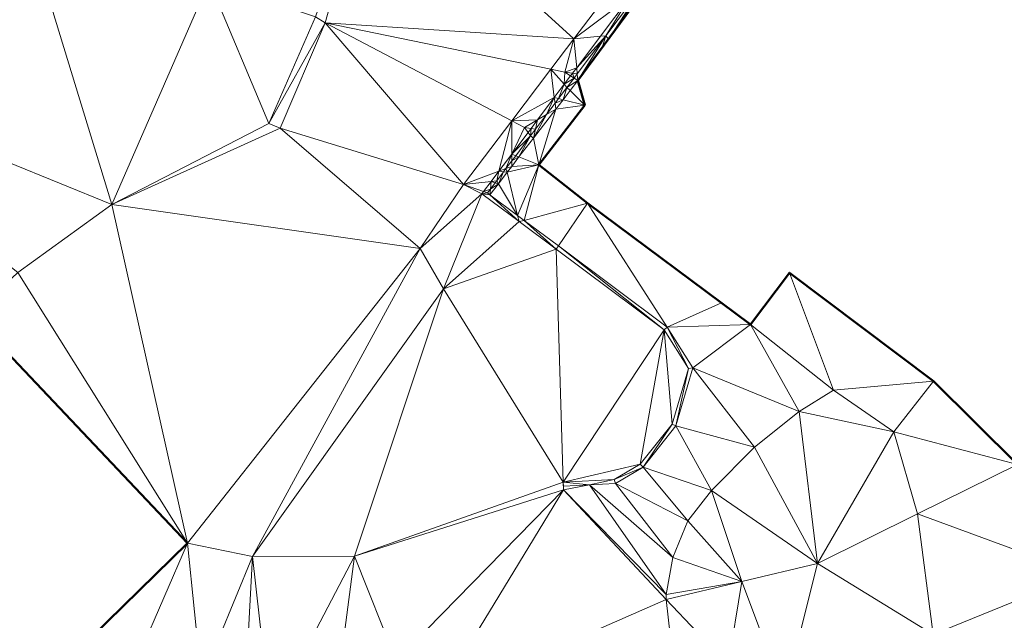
# Model space of a CAD drawing. Header units: metres. Extents: x 3490451 to 6981510, y 5754235 to 11509207.
# Tile 13 of 77: x 3490566 to 3490591, y 5754407 to 5754421. Entities that reach past the tile are written whole.
import ezdxf

# ---------------------------------------------------------------- set-up
doc = ezdxf.new("R2010")
doc.units = ezdxf.units.M
doc.layers.add('Kartierung-05$0$$VERB', color=7, linetype='Continuous', lineweight=18, true_color=0x82563a)

msp = doc.modelspace()

# ---------------------------------------------------------------- linework, layer by layer
at = {"layer": 'Kartierung-05$0$$VERB', "color": 1, "lineweight": 50, "ltscale": 0.02}
for points in [[(3490567.774, 5754446.203), (3490569.297, 5754441.576), (3490569.408, 5754441.57), (3490571.615, 5754440.431), (3490572.496, 5754436.7), (3490579.288, 5754433.865), (3490587.047, 5754430.562), (3490587.529, 5754430.236), (3490587.609, 5754430.176), (3490580.066, 5754419.944), (3490580.237, 5754419.332), (3490579.095, 5754417.846), (3490580.301, 5754416.898), (3490584.348, 5754413.883), (3490585.314, 5754415.17), (3490588.89, 5754412.482), (3490590.977, 5754410.407)], [(3490565.031, 5754414.106), (3490570.382, 5754408.454), (3490567.99, 5754406.115), (3490567.53, 5754404.764), (3490568.594, 5754404.412), (3490567.832, 5754403.223), (3490564.443, 5754398.446)]]:
    msp.add_lwpolyline(points, dxfattribs=at)
at = {"layer": 'Kartierung-05$0$$VERB'}
for points in [[(3490559.405, 5754420.576, 165.358), (3490565.622, 5754426.267, 165.371), (3490568.501, 5754416.865, 164.874)], [(3490565.622, 5754426.267, 165.371), (3490570.914, 5754422.406, 164.903), (3490568.501, 5754416.865, 164.874)], [(3490573.791, 5754421.379, 163.164), (3490573.551, 5754421.528, 163.925), (3490574.952, 5754425.548, 163.324)], [(3490579.967, 5754420.978, 162.035), (3490573.791, 5754421.379, 163.164), (3490574.952, 5754425.548, 163.324)], [(3490581.426, 5754422.906, 162.017), (3490579.967, 5754420.978, 162.035), (3490574.952, 5754425.548, 163.324)], [(3490581.367, 5754422.032, 161.977), (3490581.426, 5754422.906, 162.017), (3490579.967, 5754420.978, 162.035)], [(3490572.401, 5754418.873, 163.949), (3490570.914, 5754422.406, 164.903), (3490568.501, 5754416.865, 164.874)], [(3490572.401, 5754418.873, 163.949), (3490573.551, 5754421.528, 163.925), (3490570.914, 5754422.406, 164.903)], [(3490580.758, 5754421.055, 161.24), (3490581.367, 5754422.032, 161.977), (3490581.654, 5754422.248, 161.273)], [(3490580.758, 5754421.055, 161.24), (3490581.654, 5754422.248, 161.273), (3490580.823, 5754420.971, 161.241)], [(3490581.654, 5754422.248, 161.273), (3490581.7, 5754422.16, 161.272), (3490580.823, 5754420.971, 161.241)], [(3490580.624, 5754421.042, 161.982), (3490581.367, 5754422.032, 161.977), (3490579.967, 5754420.978, 162.035)], [(3490580.624, 5754421.042, 161.982), (3490580.758, 5754421.055, 161.24), (3490581.367, 5754422.032, 161.977)], [(3490572.401, 5754418.873, 163.949), (3490573.791, 5754421.379, 163.164), (3490573.551, 5754421.528, 163.925)], [(3490572.401, 5754418.873, 163.949), (3490572.679, 5754418.76, 163.47), (3490573.791, 5754421.379, 163.164)], [(3490577.23, 5754417.36, 162.067), (3490572.679, 5754418.76, 163.47), (3490573.791, 5754421.379, 163.164)], [(3490579.396, 5754420.223, 162.041), (3490579.967, 5754420.978, 162.035), (3490573.791, 5754421.379, 163.164)], [(3490578.429, 5754418.944, 162.053), (3490579.396, 5754420.223, 162.041), (3490573.791, 5754421.379, 163.164)], [(3490578.429, 5754418.944, 162.053), (3490577.23, 5754417.36, 162.067), (3490573.791, 5754421.379, 163.164)], [(3490579.396, 5754420.223, 162.041), (3490579.967, 5754420.978, 162.035), (3490579.739, 5754420.152, 161.962)], [(3490580.036, 5754420.26, 161.986), (3490579.967, 5754420.978, 162.035), (3490579.739, 5754420.152, 161.962)], [(3490580.624, 5754421.042, 161.982), (3490580.036, 5754420.26, 161.986), (3490579.967, 5754420.978, 162.035)], [(3490580.624, 5754421.042, 161.982), (3490580.758, 5754421.055, 161.24), (3490580.036, 5754420.26, 161.986)], [(3490580.758, 5754421.055, 161.24), (3490580.036, 5754420.26, 161.986), (3490580.05, 5754420.112, 161.215)], [(3490580.758, 5754421.055, 161.24), (3490580.05, 5754420.112, 161.215), (3490580.066, 5754419.944, 161.16)], [(3490580.758, 5754421.055, 161.24), (3490580.67, 5754420.764, 161.229), (3490580.066, 5754419.944, 161.16)], [(3490580.758, 5754421.055, 161.24), (3490580.823, 5754420.971, 161.241), (3490580.67, 5754420.764, 161.229)], [(3490559.405, 5754420.576, 165.358), (3490568.501, 5754416.865, 164.874), (3490566.171, 5754415.177, 165.003)], [(3490579.48, 5754419.52, 161.99), (3490578.429, 5754418.944, 162.053), (3490579.396, 5754420.223, 162.041)], [(3490579.727, 5754419.849, 161.988), (3490579.396, 5754420.223, 162.041), (3490579.739, 5754420.152, 161.962)], [(3490579.727, 5754419.849, 161.988), (3490579.48, 5754419.52, 161.99), (3490579.396, 5754420.223, 162.041)], [(3490579.727, 5754419.849, 161.988), (3490579.885, 5754420.059, 161.987), (3490579.739, 5754420.152, 161.962)], [(3490580.036, 5754420.26, 161.986), (3490579.936, 5754420.127, 161.987), (3490579.739, 5754420.152, 161.962)], [(3490579.936, 5754420.127, 161.987), (3490579.885, 5754420.059, 161.987), (3490579.739, 5754420.152, 161.962)], [(3490579.936, 5754420.127, 161.987), (3490579.885, 5754420.059, 161.987), (3490579.97, 5754420.005, 161.212)], [(3490580.036, 5754420.26, 161.986), (3490579.936, 5754420.127, 161.987), (3490580.05, 5754420.112, 161.215)], [(3490579.936, 5754420.127, 161.987), (3490580.05, 5754420.112, 161.215), (3490579.97, 5754420.005, 161.212)], [(3490580.05, 5754420.112, 161.215), (3490579.97, 5754420.005, 161.212), (3490580.066, 5754419.944, 161.16)], [(3490579.727, 5754419.849, 161.988), (3490579.885, 5754420.059, 161.987), (3490579.97, 5754420.005, 161.212)], [(3490579.727, 5754419.849, 161.988), (3490579.795, 5754419.772, 161.206), (3490579.97, 5754420.005, 161.212)], [(3490579.795, 5754419.772, 161.206), (3490579.97, 5754420.005, 161.212), (3490580.066, 5754419.944, 161.16)], [(3490579.874, 5754419.694, 161.162), (3490579.795, 5754419.772, 161.206), (3490580.066, 5754419.944, 161.16)], [(3490579.874, 5754419.694, 161.162), (3490580.237, 5754419.332, 161.175), (3490580.066, 5754419.944, 161.16)], [(3490579.727, 5754419.849, 161.988), (3490579.586, 5754419.494, 161.198), (3490579.48, 5754419.52, 161.99)], [(3490579.727, 5754419.849, 161.988), (3490579.795, 5754419.772, 161.206), (3490579.586, 5754419.494, 161.198)], [(3490579.795, 5754419.772, 161.206), (3490579.586, 5754419.494, 161.198), (3490579.698, 5754419.466, 161.164)], [(3490579.874, 5754419.694, 161.162), (3490579.795, 5754419.772, 161.206), (3490579.698, 5754419.466, 161.164)], [(3490579.874, 5754419.694, 161.162), (3490579.698, 5754419.466, 161.164), (3490580.237, 5754419.332, 161.175)], [(3490579.48, 5754419.52, 161.99), (3490579.065, 5754418.968, 161.993), (3490578.429, 5754418.944, 162.053)], [(3490579.48, 5754419.52, 161.99), (3490579.065, 5754418.968, 161.993), (3490579.287, 5754419.096, 161.187)], [(3490579.48, 5754419.52, 161.99), (3490579.498, 5754419.377, 161.195), (3490579.287, 5754419.096, 161.187)], [(3490579.498, 5754419.377, 161.195), (3490579.287, 5754419.096, 161.187), (3490579.516, 5754419.228, 161.167)], [(3490579.586, 5754419.494, 161.198), (3490579.48, 5754419.52, 161.99), (3490579.498, 5754419.377, 161.195)], [(3490579.586, 5754419.494, 161.198), (3490579.698, 5754419.466, 161.164), (3490579.498, 5754419.377, 161.195)], [(3490579.698, 5754419.466, 161.164), (3490579.498, 5754419.377, 161.195), (3490579.516, 5754419.228, 161.167)], [(3490579.698, 5754419.466, 161.164), (3490579.516, 5754419.228, 161.167), (3490580.237, 5754419.332, 161.175)], [(3490579.516, 5754419.228, 161.167), (3490579.095, 5754417.846, 161.178), (3490578.965, 5754418.513, 161.173)], [(3490579.287, 5754419.096, 161.187), (3490579.516, 5754419.228, 161.167), (3490578.965, 5754418.513, 161.173)], [(3490579.516, 5754419.228, 161.167), (3490579.095, 5754417.846, 161.178), (3490580.237, 5754419.332, 161.175)], [(3490578.106, 5754417.69, 162), (3490578.429, 5754418.944, 162.053), (3490577.23, 5754417.36, 162.067)], [(3490578.426, 5754418.116, 161.998), (3490578.106, 5754417.69, 162), (3490578.429, 5754418.944, 162.053)], [(3490578.426, 5754418.116, 161.998), (3490578.429, 5754418.944, 162.053), (3490578.742, 5754418.78, 162.003)], [(3490579.065, 5754418.968, 161.993), (3490578.429, 5754418.944, 162.053), (3490578.742, 5754418.78, 162.003)], [(3490578.903, 5754418.751, 161.994), (3490579.065, 5754418.968, 161.993), (3490578.742, 5754418.78, 162.003)], [(3490578.903, 5754418.751, 161.994), (3490579.013, 5754418.732, 161.177), (3490579.065, 5754418.968, 161.993)], [(3490579.013, 5754418.732, 161.177), (3490579.287, 5754419.096, 161.187), (3490578.965, 5754418.513, 161.173)], [(3490579.013, 5754418.732, 161.177), (3490579.065, 5754418.968, 161.993), (3490579.287, 5754419.096, 161.187)], [(3490572.401, 5754418.873, 163.949), (3490572.679, 5754418.76, 163.47), (3490568.501, 5754416.865, 164.874)], [(3490576.151, 5754415.775, 162.288), (3490572.679, 5754418.76, 163.47), (3490568.501, 5754416.865, 164.874)], [(3490576.151, 5754415.775, 162.288), (3490577.23, 5754417.36, 162.067), (3490572.679, 5754418.76, 163.47)], [(3490578.83, 5754418.655, 161.995), (3490578.426, 5754418.116, 161.998), (3490578.742, 5754418.78, 162.003)], [(3490578.83, 5754418.655, 161.995), (3490578.426, 5754418.116, 161.998), (3490578.891, 5754418.569, 161.173)], [(3490578.903, 5754418.751, 161.994), (3490578.83, 5754418.655, 161.995), (3490578.742, 5754418.78, 162.003)], [(3490578.903, 5754418.751, 161.994), (3490578.83, 5754418.655, 161.995), (3490578.891, 5754418.569, 161.173)], [(3490578.903, 5754418.751, 161.994), (3490579.013, 5754418.732, 161.177), (3490578.891, 5754418.569, 161.173)], [(3490579.013, 5754418.732, 161.177), (3490578.891, 5754418.569, 161.173), (3490578.965, 5754418.513, 161.173)], [(3490578.522, 5754418.077, 161.195), (3490578.426, 5754418.116, 161.998), (3490578.891, 5754418.569, 161.173)], [(3490578.522, 5754418.077, 161.195), (3490578.604, 5754418.044, 161.173), (3490578.891, 5754418.569, 161.173)], [(3490578.604, 5754418.044, 161.173), (3490578.891, 5754418.569, 161.173), (3490578.965, 5754418.513, 161.173)], [(3490578.604, 5754418.044, 161.173), (3490579.095, 5754417.846, 161.178), (3490578.965, 5754418.513, 161.173)], [(3490578.426, 5754418.116, 161.998), (3490578.106, 5754417.69, 162), (3490578.281, 5754417.756, 161.188)], [(3490578.426, 5754418.116, 161.998), (3490578.425, 5754417.949, 161.192), (3490578.281, 5754417.756, 161.188)], [(3490578.425, 5754417.949, 161.192), (3490578.281, 5754417.756, 161.188), (3490578.425, 5754417.81, 161.173)], [(3490578.522, 5754418.077, 161.195), (3490578.426, 5754418.116, 161.998), (3490578.425, 5754417.949, 161.192)], [(3490578.522, 5754418.077, 161.195), (3490578.604, 5754418.044, 161.173), (3490578.425, 5754417.949, 161.192)], [(3490578.604, 5754418.044, 161.173), (3490578.425, 5754417.81, 161.173), (3490579.095, 5754417.846, 161.178)], [(3490578.604, 5754418.044, 161.173), (3490578.425, 5754417.949, 161.192), (3490578.425, 5754417.81, 161.173)], [(3490578.106, 5754417.69, 162), (3490577.915, 5754417.436, 162.001), (3490577.23, 5754417.36, 162.067)], [(3490578.106, 5754417.69, 162), (3490577.915, 5754417.436, 162.001), (3490578.052, 5754417.452, 161.18)], [(3490578.221, 5754417.677, 161.186), (3490578.106, 5754417.69, 162), (3490578.052, 5754417.452, 161.18)], [(3490578.221, 5754417.677, 161.186), (3490578.094, 5754417.381, 161.173), (3490578.052, 5754417.452, 161.18)], [(3490578.221, 5754417.677, 161.186), (3490578.094, 5754417.381, 161.173), (3490578.313, 5754417.665, 161.173)], [(3490578.094, 5754417.381, 161.173), (3490578.57, 5754416.595, 161.174), (3490578.313, 5754417.665, 161.173)], [(3490578.221, 5754417.677, 161.186), (3490578.106, 5754417.69, 162), (3490578.281, 5754417.756, 161.188)], [(3490578.221, 5754417.677, 161.186), (3490578.313, 5754417.665, 161.173), (3490578.281, 5754417.756, 161.188)], [(3490578.313, 5754417.665, 161.173), (3490578.281, 5754417.756, 161.188), (3490578.425, 5754417.81, 161.173)], [(3490578.313, 5754417.665, 161.173), (3490578.425, 5754417.81, 161.173), (3490579.095, 5754417.846, 161.178)], [(3490578.57, 5754416.595, 161.174), (3490578.313, 5754417.665, 161.173), (3490579.095, 5754417.846, 161.178)], [(3490578.57, 5754416.595, 161.174), (3490578.735, 5754416.471, 161.174), (3490579.095, 5754417.846, 161.178)], [(3490578.735, 5754416.471, 161.174), (3490580.301, 5754416.898, 161.167), (3490579.095, 5754417.846, 161.178)], [(3490577.915, 5754417.436, 162.001), (3490577.727, 5754417.186, 162.003), (3490577.23, 5754417.36, 162.067)], [(3490577.897, 5754417.246, 161.175), (3490577.915, 5754417.436, 162.001), (3490577.727, 5754417.186, 162.003)], [(3490578.017, 5754417.405, 161.179), (3490577.897, 5754417.246, 161.175), (3490577.915, 5754417.436, 162.001)], [(3490578.017, 5754417.405, 161.179), (3490577.915, 5754417.436, 162.001), (3490578.052, 5754417.452, 161.18)], [(3490578.017, 5754417.405, 161.179), (3490578.094, 5754417.381, 161.173), (3490578.052, 5754417.452, 161.18)], [(3490577.686, 5754417.131, 162.003), (3490576.151, 5754415.775, 162.288), (3490577.23, 5754417.36, 162.067)], [(3490577.727, 5754417.186, 162.003), (3490577.686, 5754417.131, 162.003), (3490577.23, 5754417.36, 162.067)], [(3490577.727, 5754417.186, 162.003), (3490577.686, 5754417.131, 162.003), (3490577.826, 5754417.151, 161.173)], [(3490577.897, 5754417.246, 161.175), (3490577.727, 5754417.186, 162.003), (3490577.826, 5754417.151, 161.173)], [(3490577.897, 5754417.246, 161.175), (3490577.826, 5754417.151, 161.173), (3490577.884, 5754417.108, 161.173)], [(3490578.094, 5754417.381, 161.173), (3490578.57, 5754416.595, 161.174), (3490577.884, 5754417.108, 161.173)], [(3490577.897, 5754417.246, 161.175), (3490578.094, 5754417.381, 161.173), (3490577.884, 5754417.108, 161.173)], [(3490578.017, 5754417.405, 161.179), (3490577.897, 5754417.246, 161.175), (3490578.094, 5754417.381, 161.173)], [(3490577.686, 5754417.131, 162.003), (3490576.735, 5754414.767, 162.196), (3490576.151, 5754415.775, 162.288)], [(3490578.607, 5754416.443, 161.767), (3490577.686, 5754417.131, 162.003), (3490576.735, 5754414.767, 162.196)], [(3490577.686, 5754417.131, 162.003), (3490577.826, 5754417.151, 161.173), (3490577.884, 5754417.108, 161.173)], [(3490578.607, 5754416.443, 161.767), (3490577.686, 5754417.131, 162.003), (3490577.884, 5754417.108, 161.173)], [(3490578.57, 5754416.595, 161.174), (3490578.607, 5754416.443, 161.767), (3490577.884, 5754417.108, 161.173)], [(3490570.382, 5754408.454, 162.76), (3490568.501, 5754416.865, 164.874), (3490566.171, 5754415.177, 165.003)], [(3490576.151, 5754415.775, 162.288), (3490570.382, 5754408.454, 162.76), (3490568.501, 5754416.865, 164.874)], [(3490568.501, 5754416.865, 164.874), (3490570.382, 5754408.454, 162.76), (3490570.382, 5754408.454, 162.76)], [(3490578.735, 5754416.471, 161.174), (3490580.301, 5754416.898, 161.167), (3490579.587, 5754415.835, 161.175)], [(3490580.301, 5754416.898, 161.167), (3490582.28, 5754413.822, 161.089), (3490579.587, 5754415.835, 161.175)], [(3490583.627, 5754414.42, 161.164), (3490580.301, 5754416.898, 161.167), (3490582.28, 5754413.822, 161.089)], [(3490578.607, 5754416.443, 161.767), (3490576.735, 5754414.767, 162.196), (3490579.527, 5754415.755, 161.53)], [(3490578.57, 5754416.595, 161.174), (3490578.735, 5754416.471, 161.174), (3490578.607, 5754416.443, 161.767)], [(3490578.735, 5754416.471, 161.174), (3490578.607, 5754416.443, 161.767), (3490579.527, 5754415.755, 161.53)], [(3490578.735, 5754416.471, 161.174), (3490579.527, 5754415.755, 161.53), (3490579.587, 5754415.835, 161.175)], [(3490571.988, 5754408.128, 162.564), (3490576.151, 5754415.775, 162.288), (3490570.382, 5754408.454, 162.76)], [(3490571.988, 5754408.128, 162.564), (3490576.735, 5754414.767, 162.196), (3490576.151, 5754415.775, 162.288)], [(3490576.735, 5754414.767, 162.196), (3490579.527, 5754415.755, 161.53), (3490579.704, 5754409.967, 161.381)], [(3490579.527, 5754415.755, 161.53), (3490582.205, 5754413.753, 161.298), (3490579.587, 5754415.835, 161.175)], [(3490579.527, 5754415.755, 161.53), (3490582.205, 5754413.753, 161.298), (3490579.704, 5754409.967, 161.381)], [(3490582.205, 5754413.753, 161.298), (3490582.28, 5754413.822, 161.089), (3490579.587, 5754415.835, 161.175)], [(3490566.171, 5754415.177, 165.003), (3490565.031, 5754414.106, 165.076), (3490570.382, 5754408.455, 162.76)], [(3490566.171, 5754415.177, 165.003), (3490570.382, 5754408.455, 162.76), (3490570.382, 5754408.454, 162.76)], [(3490585.314, 5754415.17, 161.259), (3490584.348, 5754413.883, 161.121), (3490586.41, 5754412.257, 161.122)], [(3490588.89, 5754412.482, 161.171), (3490585.314, 5754415.17, 161.259), (3490586.41, 5754412.257, 161.122)], [(3490571.988, 5754408.128, 162.564), (3490576.735, 5754414.767, 162.196), (3490574.524, 5754408.135, 162.343)], [(3490576.735, 5754414.767, 162.196), (3490574.524, 5754408.135, 162.343), (3490579.704, 5754409.967, 161.381)], [(3490583.627, 5754414.42, 161.164), (3490584.348, 5754413.883, 161.121), (3490582.28, 5754413.822, 161.089)], [(3490582.205, 5754413.753, 161.298), (3490581.615, 5754410.419, 161.304), (3490579.704, 5754409.967, 161.381)], [(3490582.205, 5754413.753, 161.298), (3490582.404, 5754411.412, 161.396), (3490581.615, 5754410.419, 161.304)], [(3490582.205, 5754413.753, 161.298), (3490582.812, 5754412.791, 161.313), (3490582.28, 5754413.822, 161.089)], [(3490582.205, 5754413.753, 161.298), (3490582.812, 5754412.791, 161.313), (3490582.404, 5754411.412, 161.396)], [(3490584.348, 5754413.883, 161.121), (3490582.921, 5754412.806, 161.061), (3490582.28, 5754413.822, 161.089)], [(3490582.812, 5754412.791, 161.313), (3490582.921, 5754412.806, 161.061), (3490582.28, 5754413.822, 161.089)], [(3490584.348, 5754413.883, 161.121), (3490582.921, 5754412.806, 161.061), (3490585.56, 5754411.728, 161.074)], [(3490584.348, 5754413.883, 161.121), (3490586.41, 5754412.257, 161.122), (3490585.56, 5754411.728, 161.074)], [(3490582.812, 5754412.791, 161.313), (3490582.404, 5754411.412, 161.396), (3490582.494, 5754411.365, 161.015)], [(3490582.494, 5754411.365, 161.015), (3490582.921, 5754412.806, 161.061), (3490584.445, 5754410.841, 161.047)], [(3490582.812, 5754412.791, 161.313), (3490582.494, 5754411.365, 161.015), (3490582.921, 5754412.806, 161.061)], [(3490582.921, 5754412.806, 161.061), (3490585.56, 5754411.728, 161.074), (3490584.445, 5754410.841, 161.047)], [(3490587.905, 5754411.224, 161.105), (3490588.89, 5754412.482, 161.171), (3490586.41, 5754412.257, 161.122)], [(3490587.905, 5754411.224, 161.105), (3490588.89, 5754412.482, 161.171), (3490590.977, 5754410.407, 161.024)], [(3490587.905, 5754411.224, 161.105), (3490586.41, 5754412.257, 161.122), (3490585.56, 5754411.728, 161.074)], [(3490585.56, 5754411.728, 161.074), (3490584.445, 5754410.841, 161.047), (3490586.013, 5754407.954, 161.075)], [(3490587.905, 5754411.224, 161.105), (3490585.56, 5754411.728, 161.074), (3490586.013, 5754407.954, 161.075)], [(3490582.404, 5754411.412, 161.396), (3490581.615, 5754410.419, 161.304), (3490581.682, 5754410.342, 160.977)], [(3490582.404, 5754411.412, 161.396), (3490581.682, 5754410.342, 160.977), (3490582.494, 5754411.365, 161.015)], [(3490581.682, 5754410.342, 160.977), (3490582.494, 5754411.365, 161.015), (3490583.385, 5754409.767, 160.95)], [(3490582.494, 5754411.365, 161.015), (3490584.445, 5754410.841, 161.047), (3490583.385, 5754409.767, 160.95)], [(3490588.495, 5754409.181, 161.049), (3490587.905, 5754411.224, 161.105), (3490586.013, 5754407.954, 161.075)], [(3490588.495, 5754409.181, 161.049), (3490587.905, 5754411.224, 161.105), (3490590.977, 5754410.407, 161.024)], [(3490584.445, 5754410.841, 161.047), (3490583.385, 5754409.767, 160.95), (3490586.013, 5754407.954, 161.075)], [(3490581.615, 5754410.419, 161.304), (3490580.965, 5754410.039, 161.374), (3490579.704, 5754409.967, 161.381)], [(3490581.615, 5754410.419, 161.304), (3490580.965, 5754410.039, 161.374), (3490581.682, 5754410.342, 160.977)], [(3490580.965, 5754410.039, 161.374), (3490580.995, 5754409.941, 160.976), (3490581.682, 5754410.342, 160.977)], [(3490580.995, 5754409.941, 160.976), (3490581.682, 5754410.342, 160.977), (3490582.792, 5754409.011, 160.938)], [(3490581.682, 5754410.342, 160.977), (3490583.385, 5754409.767, 160.95), (3490582.792, 5754409.011, 160.938)], [(3490588.495, 5754409.181, 161.049), (3490590.977, 5754410.407, 161.024), (3490592.565, 5754407.69, 159.472)], [(3490574.524, 5754408.135, 162.343), (3490579.704, 5754409.967, 161.381), (3490579.71, 5754409.784, 160.987)], [(3490580.353, 5754409.904, 161.018), (3490580.965, 5754410.039, 161.374), (3490579.704, 5754409.967, 161.381)], [(3490579.704, 5754409.967, 161.381), (3490579.71, 5754409.867, 161.06), (3490579.71, 5754409.784, 160.987)], [(3490580.353, 5754409.904, 161.018), (3490579.704, 5754409.967, 161.381), (3490579.71, 5754409.867, 161.06)], [(3490580.353, 5754409.904, 161.018), (3490582.26, 5754407.182, 160.768), (3490579.71, 5754409.784, 160.987)], [(3490580.353, 5754409.904, 161.018), (3490579.71, 5754409.867, 161.06), (3490579.71, 5754409.784, 160.987)], [(3490580.353, 5754409.904, 161.018), (3490580.965, 5754410.039, 161.374), (3490580.995, 5754409.941, 160.976)], [(3490580.353, 5754409.904, 161.018), (3490580.995, 5754409.941, 160.976), (3490582.425, 5754408.1, 160.861)], [(3490580.353, 5754409.904, 161.018), (3490582.425, 5754408.1, 160.861), (3490582.26, 5754407.182, 160.768)], [(3490580.995, 5754409.941, 160.976), (3490582.792, 5754409.011, 160.938), (3490582.425, 5754408.1, 160.861)], [(3490574.524, 5754408.135, 162.343), (3490579.71, 5754409.784, 160.987), (3490575.559, 5754405.533, 161.286)], [(3490579.71, 5754409.784, 160.987), (3490575.559, 5754405.533, 161.286), (3490576.522, 5754404.537, 161.244)], [(3490582.253, 5754407.056, 160.703), (3490579.71, 5754409.784, 160.987), (3490576.522, 5754404.537, 161.244)], [(3490582.26, 5754407.182, 160.768), (3490582.253, 5754407.056, 160.703), (3490579.71, 5754409.784, 160.987)], [(3490584.133, 5754407.505, 160.889), (3490583.385, 5754409.767, 160.95), (3490582.792, 5754409.011, 160.938)], [(3490584.133, 5754407.505, 160.889), (3490583.385, 5754409.767, 160.95), (3490586.013, 5754407.954, 161.075)], [(3490588.495, 5754409.181, 161.049), (3490588.879, 5754406.188, 159.912), (3490586.013, 5754407.954, 161.075)], [(3490588.495, 5754409.181, 161.049), (3490588.879, 5754406.188, 159.912), (3490592.565, 5754407.69, 159.472)], [(3490584.133, 5754407.505, 160.889), (3490582.792, 5754409.011, 160.938), (3490582.425, 5754408.1, 160.861)], [(3490570.382, 5754408.454, 162.76), (3490569.207, 5754405.741, 163.421), (3490567.99, 5754406.115, 163.47)], [(3490570.382, 5754408.454, 162.76), (3490570.727, 5754405.045, 162.622), (3490569.207, 5754405.741, 163.421)], [(3490570.382, 5754408.454, 162.76), (3490571.988, 5754408.128, 162.564), (3490570.382, 5754408.454, 162.76)], [(3490571.988, 5754408.128, 162.564), (3490570.382, 5754408.454, 162.76), (3490570.727, 5754405.045, 162.622)], [(3490571.988, 5754408.128, 162.564), (3490571.793, 5754404.437, 162.577), (3490570.727, 5754405.045, 162.622)], [(3490571.988, 5754408.128, 162.564), (3490572.435, 5754404.142, 162.278), (3490571.793, 5754404.437, 162.577)], [(3490571.988, 5754408.128, 162.564), (3490574.524, 5754408.135, 162.343), (3490572.435, 5754404.142, 162.278)], [(3490574.524, 5754408.135, 162.343), (3490573.997, 5754404.081, 162.077), (3490572.435, 5754404.142, 162.278)], [(3490574.524, 5754408.135, 162.343), (3490573.997, 5754404.081, 162.077), (3490575.559, 5754405.533, 161.286)], [(3490584.133, 5754407.505, 160.889), (3490582.425, 5754408.1, 160.861), (3490582.26, 5754407.182, 160.768)], [(3490584.133, 5754407.505, 160.889), (3490586.013, 5754407.954, 161.075), (3490585.193, 5754404.685, 160.352)], [(3490588.879, 5754406.188, 159.912), (3490586.013, 5754407.954, 161.075), (3490585.193, 5754404.685, 160.352)], [(3490588.879, 5754406.188, 159.912), (3490593.063, 5754405.999, 159.414), (3490592.565, 5754407.69, 159.472)], [(3490584.133, 5754407.505, 160.889), (3490582.26, 5754407.182, 160.768), (3490582.253, 5754407.056, 160.703)], [(3490584.133, 5754407.505, 160.889), (3490582.253, 5754407.056, 160.703), (3490583.793, 5754405.433, 160.544)], [(3490584.133, 5754407.505, 160.889), (3490583.793, 5754405.433, 160.544), (3490585.193, 5754404.685, 160.352)], [(3490582.253, 5754407.056, 160.703), (3490576.522, 5754404.537, 161.244), (3490582.633, 5754403.697, 160.649)], [(3490582.253, 5754407.056, 160.703), (3490583.793, 5754405.433, 160.544), (3490582.633, 5754403.697, 160.649)]]:
    msp.add_3dface(points, dxfattribs=at)

doc.saveas('drawing.dxf')
